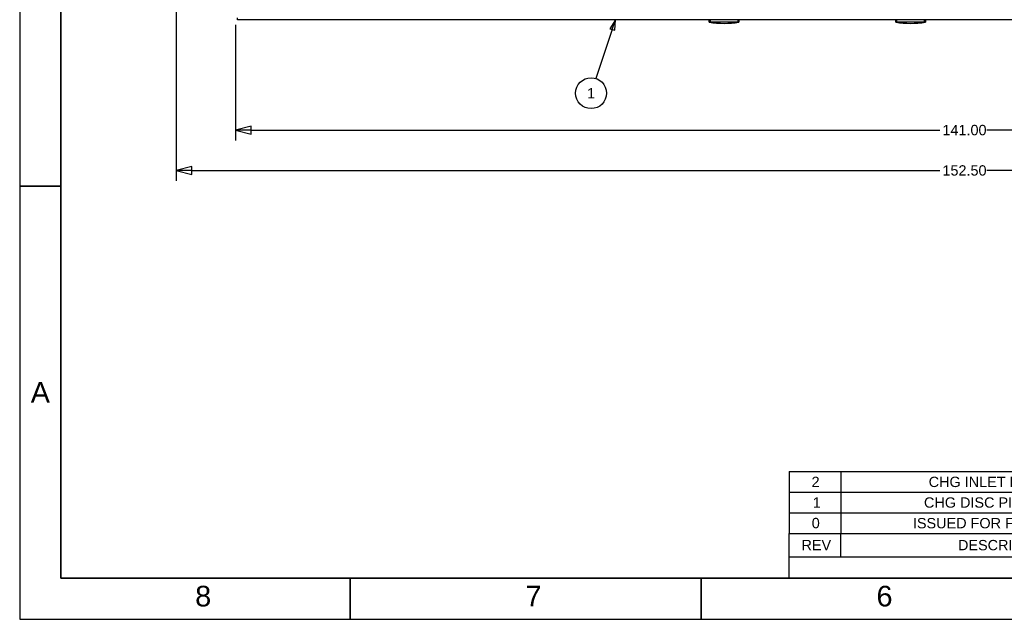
# Paper-space layout 'SHEET_2' of a CAD drawing. Header units: inches. Extents: x 2 to 369, y 6 to 267.
# Tile 1 of 64: x 2 to 97, y 6 to 64. Entities that reach past the tile are written whole.
import ezdxf
from ezdxf.enums import TextEntityAlignment as Align

# ---------------------------------------------------------------- set-up
doc = ezdxf.new("R2010")
doc.units = ezdxf.units.IN
doc.header["$LTSCALE"] = 8
doc.header["$MEASUREMENT"] = 0
doc.layers.get('0').update_dxf_attribs({"lineweight": 25})
doc.layers.get('DEFPOINTS').update_dxf_attribs({"lineweight": 25})
for name, color, linetype, lineweight in [('BORDER', 7, 'Continuous', 25), ('BORDER_TEXT', 7, 'Continuous', 25), ('DIMEN', 7, 'Continuous', 25)]:
    doc.layers.add(name, color=color, linetype=linetype, lineweight=lineweight)
doc.styles.add('Border_1', font='tahoma.ttf')
doc.styles.add('Current-ANSI', font='arial.ttf')
doc.styles.get("Standard").update_dxf_attribs({"font": 'arial.ttf'})
doc.styles.add('Text Style153', font='arial.ttf')
doc.dimstyles.new('DEFAULT-ANSI', dxfattribs={"dimscale": 8, "dimtxt": 0.125, "dimasz": 0.1875, "dimexe": 0.125, "dimexo": 0.0625, "dimgap": 0.031496, "dimtad": 0, "dimtih": 1, "dimtoh": 1, "dimrnd": 1e-08, "dimzin": 4, "dimdsep": 46, "dimtxsty": 'Standard', "dimblk": 'Filled-1', "dimcen": 0.09, "dimdle": 0.393701, "dimclrd": 256, "dimclre": 256, "dimclrt": 256, "dimadec": 0, "dimazin": 1, "dimtfac": 1.504, "dimtofl": 0, "dimtmove": 0, "dimatfit": 3, "dimldrblk": 'Filled-1', "dimfxl": 1, "dimtolj": 1, "dimtzin": 4, "dimlwd": 25, "dimlwe": 25, "dimarcsym": 0})

# ---------------------------------------------------------------- blocks, each defined once
blk = doc.blocks.new('Borders ProEnergy ANSI-D')
at = {"layer": 'BORDER', "lineweight": 35}
for p, q in [((0.75, 1.25), (0.75, 20.75)), ((0.25, 6), (0.75, 6)), ((33.25, 1.25), (0.75, 1.25)), ((4.25, 0.75), (4.25, 1.25)), ((8.5, 0.75), (8.5, 1.25))]:
    blk.add_line(p, q, dxfattribs=at)
at = {"layer": 'DEFPOINTS'}
for p, q in [((0.25, 21.25), (0.25, 0.75)), ((0.25, 0.75), (33.75, 0.75))]:
    blk.add_line(p, q, dxfattribs=at)
at = {"layer": 'BORDER_TEXT', "style": 'Text Style153'}
blk.add_text('A', height=0.25, dxfattribs=at).set_placement((0.5, 3.375), align=Align.CENTER)
for s, p in [('8', (2.375, 0.90625)), ('7', (6.375, 0.90625)), ('6', (10.625, 0.90625))]:
    blk.add_text(s, height=0.25, dxfattribs=at).set_placement(p)
blk = doc.blocks.new('Balloon45')
at = {"layer": 'DIMEN', "linetype": 'Continuous', "lineweight": 25}
for p, q in [((7.465, 8.016), (7.396, 7.907)), ((7.426, 7.897), (7.465, 8.016)), ((7.455, 7.887), (7.465, 8.016)), ((7.426, 7.897), (7.228, 7.302)), ((7.396, 7.907), (7.455, 7.887))]:
    blk.add_line(p, q, dxfattribs=at)
at = {"layer": 'DIMEN', "linetype": 'Continuous', "lineweight": 25, "flags": 128}
blk.add_lwpolyline([(7.455, 7.887), (7.465, 8.016), (7.396, 7.907), (7.455, 7.887)], dxfattribs=at)
at = {"layer": 'DIMEN'}
blk.add_circle((7.169, 7.125), 0.187, dxfattribs=at)
blk.add_solid([(7.455, 7.887), (7.465, 8.016), (7.396, 7.907), (7.455, 7.887)], dxfattribs=at)
at = {"layer": 'DIMEN', "insert": (7.169, 7.125), "char_height": 0.125, "attachment_point": 5, "style": 'Current-ANSI'}
blk.add_mtext('1', dxfattribs=at)
blk = doc.blocks.new('Filled-1')
at = {"color": 0}
for p, q in [((0, 0), (-1, 0.25)), ((-1, 0.25), (-1, -0.25)), ((-1, 0), (0, 0)), ((-1, -0.25), (0, 0))]:
    blk.add_line(p, q, dxfattribs=at)
at = {"color": 0, "flags": 128}
blk.add_lwpolyline([(-1, -0.25), (0, 0), (-1, 0.25), (-1, -0.25)], dxfattribs=at)
at = {"color": 0}
blk.add_solid([(-1, -0.25), (0, 0), (-1, 0.25), (-1, -0.25)], dxfattribs=at)
blk = doc.blocks.new('*D46')
at = {"layer": 'DEFPOINTS', "color": 0, "linetype": 'Continuous'}
for p in [(22.914, 64.128), (163.914, 64.128), (163.914, 53.419)]:
    blk.add_point(p, dxfattribs=at)
at = {"layer": 'DIMEN', "linetype": 'Continuous', "lineweight": 25}
for p, q in [((22.914, 63.628), (22.914, 52.419)), ((163.914, 63.628), (163.914, 52.419)), ((24.414, 53.419), (91.136, 53.419)), ((162.414, 53.419), (95.693, 53.419))]:
    blk.add_line(p, q, dxfattribs=at)
at = {"layer": 'DIMEN', "linetype": 'Continuous', "lineweight": 25, "xscale": 1.5, "yscale": 1.5, "zscale": 1.5, "rotation": 180}
blk.add_blockref('Filled-1', (22.914, 53.419), dxfattribs=at)
at = {"layer": 'DIMEN', "linetype": 'Continuous', "lineweight": 25, "xscale": 1.5, "yscale": 1.5, "zscale": 1.5}
blk.add_blockref('Filled-1', (163.914, 53.419), dxfattribs=at)
at = {"layer": 'DIMEN', "linetype": 'Continuous', "lineweight": 25, "insert": (91.388, 53.929), "char_height": 1, "attachment_point": 1}
blk.add_mtext('\\A1;141.00', dxfattribs=at)
blk = doc.blocks.new('*D47')
at = {"layer": 'DEFPOINTS', "color": 0, "linetype": 'Continuous'}
for p in [(17.164, 65.883), (169.664, 65.883), (169.664, 49.505)]:
    blk.add_point(p, dxfattribs=at)
at = {"layer": 'DIMEN', "linetype": 'Continuous', "lineweight": 25}
for p, q in [((17.164, 65.383), (17.164, 48.505)), ((169.664, 65.383), (169.664, 48.505)), ((18.664, 49.505), (91.136, 49.505)), ((168.164, 49.505), (95.693, 49.505))]:
    blk.add_line(p, q, dxfattribs=at)
at = {"layer": 'DIMEN', "linetype": 'Continuous', "lineweight": 25, "xscale": 1.5, "yscale": 1.5, "zscale": 1.5, "rotation": 180}
blk.add_blockref('Filled-1', (17.164, 49.505), dxfattribs=at)
at = {"layer": 'DIMEN', "linetype": 'Continuous', "lineweight": 25, "xscale": 1.5, "yscale": 1.5, "zscale": 1.5}
blk.add_blockref('Filled-1', (169.664, 49.505), dxfattribs=at)
at = {"layer": 'DIMEN', "linetype": 'Continuous', "lineweight": 25, "insert": (91.388, 50.015), "char_height": 1, "attachment_point": 1}
blk.add_mtext('\\A1;152.50', dxfattribs=at)
blk = doc.blocks.new('REVISION HISTORY2')
at = {"layer": 'BORDER'}
for p, q in [((9.569, 2.541), (19.194, 2.541)), ((9.569, 2.541), (9.569, 1.791)), ((10.194, 2.541), (10.194, 1.791)), ((14.194, 2.541), (14.194, 1.791)), ((15.444, 2.541), (15.444, 1.791)), ((16.694, 2.541), (16.694, 1.791)), ((17.944, 2.541), (17.944, 1.791)), ((19.194, 2.541), (19.194, 1.791)), ((9.569, 2.291), (19.194, 2.291)), ((9.569, 2.041), (19.194, 2.041)), ((9.569, 1.791), (19.194, 1.791)), ((9.569, 1.508), (9.569, 1.791)), ((10.194, 1.508), (10.194, 1.791)), ((14.194, 1.508), (14.194, 1.791)), ((15.444, 1.508), (15.444, 1.791)), ((16.694, 1.508), (16.694, 1.791)), ((17.944, 1.508), (17.944, 1.791)), ((19.194, 1.508), (19.194, 1.791)), ((9.569, 1.25), (9.569, 1.508)), ((9.569, 1.508), (19.194, 1.508)), ((19.194, 1.25), (19.194, 1.508)), ((9.569, 1.25), (19.194, 1.25))]:
    blk.add_line(p, q, dxfattribs=at)
at = {"layer": 'BORDER', "attachment_point": 7}
for s, insert, char_height, style in [('2', (9.839, 2.353), 0.125, 'Current-ANSI'), ('CHG INLET BFV TO BV', (11.257, 2.351), 0.125, 'Current-ANSI'), ('S. Boerckel', (14.381, 2.351), 0.125, 'Current-ANSI'), ('2/25/2011', (15.686, 2.351), 0.125, 'Current-ANSI'), ('T. KOONTZ', (16.858, 2.351), 0.125, 'Current-ANSI'), ('B. MADDUX', (18.098, 2.353), 0.125, 'Current-ANSI'), ('1', (9.853, 2.103), 0.125, 'Current-ANSI'), ('CHG DISC PIPE 4" TO 3"', (11.2, 2.101), 0.125, 'Current-ANSI'), ('S. Boerckel', (14.381, 2.101), 0.125, 'Current-ANSI'), ('2/15/2011', (15.686, 2.101), 0.125, 'Current-ANSI'), ('T. KOONTZ', (16.858, 2.101), 0.125, 'Current-ANSI'), ('B. MADDUX', (18.098, 2.103), 0.125, 'Current-ANSI'), ('0', (9.841, 1.852), 0.125, 'Current-ANSI'), ('ISSUED FOR FABRICATION', (11.066, 1.851), 0.125, 'Current-ANSI'), ('S. Boerckel', (14.381, 1.851), 0.125, 'Current-ANSI'), ('1/26/2011', (15.701, 1.851), 0.125, 'Current-ANSI'), ('T. KOONTZ', (16.858, 1.851), 0.125, 'Current-ANSI'), ('B. MADDUX', (18.098, 1.853), 0.125, 'Current-ANSI'), ('REV', (9.717, 1.587), 0.125, 'Current-ANSI'), ('DESCRIPTION', (11.612, 1.585), 0.125, 'Current-ANSI'), ('AUTHOR', (14.45, 1.585), 0.125, 'Current-ANSI'), ('DATE', (15.851, 1.587), 0.125, 'Current-ANSI'), ('CHECKED B', (16.819, 1.585), 0.125, 'Current-ANSI'), ('QA/QC', (18.296, 1.581), 0.125, 'Current-ANSI'), ('REVISION HISTORY', (13.253, 1.281), 0.188, 'Border_1')]:
    blk.add_mtext(s, dxfattribs=dict(at, insert=insert, char_height=char_height, style=style))

psp = doc.layouts.new('SHEET_2')

# ---------------------------------------------------------------- linework, layer by layer
for p, q in [((23.103, 64.128), (23.103, 64.315)), ((163.726, 64.128), (23.103, 64.128)), ((68.801, 63.891), (68.801, 64.128)), ((68.803, 64.128), (68.803, 63.891)), ((68.882, 64.128), (68.882, 63.878)), ((71.594, 63.878), (71.594, 64.128)), ((71.673, 64.128), (71.673, 63.891)), ((71.675, 63.891), (71.675, 64.128)), ((86.862, 63.891), (86.862, 64.128)), ((86.865, 64.128), (86.865, 63.891)), ((86.943, 64.128), (86.943, 63.878)), ((89.655, 63.878), (89.655, 64.128)), ((89.734, 64.128), (89.734, 63.891)), ((89.736, 63.891), (89.736, 64.128)), ((68.803, 63.891), (68.801, 63.891)), ((71.594, 63.878), (68.882, 63.878)), ((71.675, 63.891), (71.673, 63.891)), ((86.865, 63.891), (86.862, 63.891)), ((89.655, 63.878), (86.943, 63.878)), ((89.736, 63.891), (89.734, 63.891))]:
    psp.add_line(p, q)
for centre, radius, start, end in [((70.238, 72.233), 8.465, 260.2257, 279.7743), ((70.238, 72.233), 8.464, 260.2401, 260.78137), ((70.238, 72.233), 8.464, 279.21863, 279.7599), ((88.299, 72.233), 8.465, 260.2257, 279.7743), ((88.299, 72.233), 8.464, 260.2401, 260.78137), ((88.299, 72.233), 8.464, 279.21863, 279.7599)]:
    psp.add_arc(centre, radius, start, end)

# ---------------------------------------------------------------- block references
at = {"xscale": 8, "yscale": 8, "zscale": 8}
psp.add_blockref('Borders ProEnergy ANSI-D', (0, 0), dxfattribs=at)
at = {"layer": 'BORDER', "xscale": 8, "yscale": 8, "zscale": 8}
psp.add_blockref('REVISION HISTORY2', (0, 0), dxfattribs=at)
at = {"layer": 'DIMEN', "xscale": 8, "yscale": 8, "zscale": 8}
psp.add_blockref('Balloon45', (0, 0), dxfattribs=at)

# ---------------------------------------------------------------- dimensions: what is measured, and where the dimension line sits
at = {"layer": 'DIMEN', "linetype": 'Continuous', "lineweight": 25}
for base, p1, p2, picture, middle in [((169.664, 49.505), (17.164, 65.883), (169.664, 65.883), '*D47', (93.414, 49.505)), ((163.914, 53.419), (22.914, 64.128), (163.914, 64.128), '*D46', (93.414, 53.419))]:
    dim = psp.add_linear_dim(base=base, p1=p1, p2=p2, angle=180, dimstyle='DEFAULT-ANSI', override={"dimtih": 0, "dimtoh": 0, "dimdec": 2, "dimtp": 0, "dimtm": 0, "dimtdec": 2, "dimatfit": 1}, dxfattribs=at)
    dim.commit()
    dim.dimension.update_dxf_attribs({"geometry": picture, "text_midpoint": middle, "dimtype": 160})

doc.saveas('drawing.dxf')
